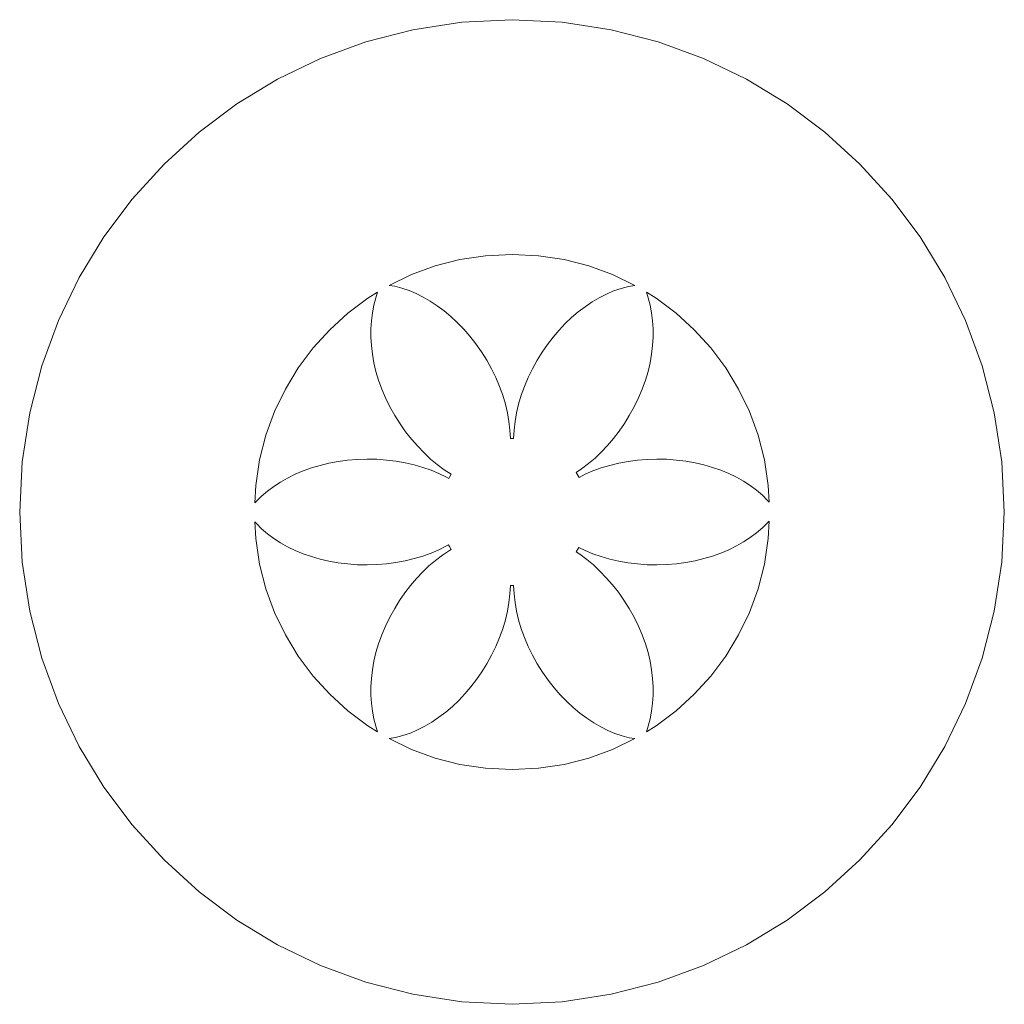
# Model space of a CAD drawing. Header units: millimetres. Extents: x -198 to 278, y -321 to 286.
# Tile 3 of 256: x -114 to -75, y -243 to -204. Entities that reach past the tile are written whole.
import ezdxf

# ---------------------------------------------------------------- set-up
doc = ezdxf.new("R2010")
doc.units = ezdxf.units.MM
doc.header["$MEASUREMENT"] = 0
doc.layers.add('Layer 1', color=7, linetype='Continuous')

msp = doc.modelspace()

# ---------------------------------------------------------------- linework, layer by layer
at = {"layer": 'Layer 1', "color": 175, "lineweight": 9}
for points, knots in [([(-100.216, -204.7695), (-100.216, -204.7695), (-102.03, -205.4347), (-102.03, -205.4347), (-102.03, -205.4347), (-103.7564, -206.2676), (-103.7564, -206.2676), (-103.7564, -206.2676), (-105.3852, -207.2581), (-105.3852, -207.2581), (-105.3852, -207.2581), (-106.9063, -208.3963), (-106.9063, -208.3963), (-106.9063, -208.3963), (-108.3098, -209.6722), (-108.3098, -209.6722), (-108.3098, -209.6722), (-109.5857, -211.0757), (-109.5857, -211.0757), (-109.5857, -211.0757), (-110.7239, -212.5968), (-110.7239, -212.5968), (-110.7239, -212.5968), (-111.7144, -214.2256), (-111.7144, -214.2256), (-111.7144, -214.2256), (-112.5473, -215.952), (-112.5473, -215.952), (-112.5473, -215.952), (-113.2125, -217.766), (-113.2125, -217.766), (-113.2125, -217.766), (-113.7001, -219.6576), (-113.7001, -219.6576), (-113.7001, -219.6576), (-113.9999, -221.6169), (-113.9999, -221.6169), (-113.9999, -221.6169), (-114.1021, -223.6337), (-114.1021, -223.6337), (-114.1021, -223.6337), (-113.9999, -225.6505), (-113.9999, -225.6505), (-113.9999, -225.6505), (-113.7001, -227.6098), (-113.7001, -227.6098), (-113.7001, -227.6098), (-113.2125, -229.5014), (-113.2125, -229.5014), (-113.2125, -229.5014), (-112.5473, -231.3154), (-112.5473, -231.3154), (-112.5473, -231.3154), (-111.7144, -233.0418), (-111.7144, -233.0418), (-111.7144, -233.0418), (-110.7239, -234.6706), (-110.7239, -234.6706), (-110.7239, -234.6706), (-109.5857, -236.1917), (-109.5857, -236.1917), (-109.5857, -236.1917), (-108.3098, -237.5952), (-108.3098, -237.5952), (-108.3098, -237.5952), (-106.9063, -238.8711), (-106.9063, -238.8711), (-106.9063, -238.8711), (-105.3852, -240.0093), (-105.3852, -240.0093), (-105.3852, -240.0093), (-103.7564, -240.9998), (-103.7564, -240.9998), (-103.7564, -240.9998), (-102.03, -241.8327), (-102.03, -241.8327), (-102.03, -241.8327), (-100.216, -242.498), (-100.216, -242.498), (-100.216, -242.498), (-98.3244, -242.9855), (-98.3244, -242.9855), (-98.3244, -242.9855), (-96.3651, -243.2854), (-96.3651, -243.2854), (-96.3651, -243.2854), (-94.3483, -243.3875), (-94.3483, -243.3875), (-94.3483, -243.3875), (-92.3315, -243.2854), (-92.3315, -243.2854), (-92.3315, -243.2854), (-90.3722, -242.9855), (-90.3722, -242.9855), (-90.3722, -242.9855), (-88.4806, -242.498), (-88.4806, -242.498), (-88.4806, -242.498), (-86.6666, -241.8327), (-86.6666, -241.8327), (-86.6666, -241.8327), (-84.9402, -240.9998), (-84.9402, -240.9998), (-84.9402, -240.9998), (-83.3114, -240.0093), (-83.3114, -240.0093), (-83.3114, -240.0093), (-81.7903, -238.8711), (-81.7903, -238.8711), (-81.7903, -238.8711), (-80.3868, -237.5952), (-80.3868, -237.5952), (-80.3868, -237.5952), (-79.1109, -236.1917), (-79.1109, -236.1917), (-79.1109, -236.1917), (-77.9727, -234.6706), (-77.9727, -234.6706), (-77.9727, -234.6706), (-76.9822, -233.0418), (-76.9822, -233.0418), (-76.9822, -233.0418), (-76.1493, -231.3154), (-76.1493, -231.3154), (-76.1493, -231.3154), (-75.484, -229.5014), (-75.484, -229.5014), (-75.484, -229.5014), (-74.9965, -227.6098), (-74.9965, -227.6098), (-74.9965, -227.6098), (-74.6966, -225.6505), (-74.6966, -225.6505), (-74.6966, -225.6505), (-74.5945, -223.6337), (-74.5945, -223.6337), (-74.5945, -223.6337), (-74.6966, -221.6169), (-74.6966, -221.6169), (-74.6966, -221.6169), (-74.9965, -219.6576), (-74.9965, -219.6576), (-74.9965, -219.6576), (-75.484, -217.766), (-75.484, -217.766), (-75.484, -217.766), (-76.1493, -215.952), (-76.1493, -215.952), (-76.1493, -215.952), (-76.9822, -214.2256), (-76.9822, -214.2256), (-76.9822, -214.2256), (-77.9727, -212.5968), (-77.9727, -212.5968), (-77.9727, -212.5968), (-79.1109, -211.0757), (-79.1109, -211.0757), (-79.1109, -211.0757), (-80.3868, -209.6722), (-80.3868, -209.6722), (-80.3868, -209.6722), (-81.7903, -208.3963), (-81.7903, -208.3963), (-81.7903, -208.3963), (-83.3114, -207.2581), (-83.3114, -207.2581), (-83.3114, -207.2581), (-84.9402, -206.2676), (-84.9402, -206.2676), (-84.9402, -206.2676), (-86.6666, -205.4347), (-86.6666, -205.4347), (-86.6666, -205.4347), (-88.4806, -204.7695), (-88.4806, -204.7695), (-88.4806, -204.7695), (-90.3722, -204.2819), (-90.3722, -204.2819), (-90.3722, -204.2819), (-92.3315, -203.9821), (-92.3315, -203.9821), (-92.3315, -203.9821), (-94.3483, -203.8799), (-94.3483, -203.8799), (-94.3483, -203.8799), (-96.3651, -203.9821), (-96.3651, -203.9821), (-96.3651, -203.9821), (-98.3244, -204.2819), (-98.3244, -204.2819), (-98.3244, -204.2819), (-100.216, -204.7695), (-100.216, -204.7695)], [0, 0, 0, 0, 0.015625, 0.015625, 0.015625, 0.03125, 0.03125, 0.03125, 0.046875, 0.046875, 0.046875, 0.0625, 0.0625, 0.0625, 0.078125, 0.078125, 0.078125, 0.09375, 0.09375, 0.09375, 0.109375, 0.109375, 0.109375, 0.125, 0.125, 0.125, 0.140625, 0.140625, 0.140625, 0.15625, 0.15625, 0.15625, 0.171875, 0.171875, 0.171875, 0.1875, 0.1875, 0.1875, 0.203125, 0.203125, 0.203125, 0.21875, 0.21875, 0.21875, 0.234375, 0.234375, 0.234375, 0.25, 0.25, 0.25, 0.265625, 0.265625, 0.265625, 0.28125, 0.28125, 0.28125, 0.296875, 0.296875, 0.296875, 0.3125, 0.3125, 0.3125, 0.328125, 0.328125, 0.328125, 0.34375, 0.34375, 0.34375, 0.359375, 0.359375, 0.359375, 0.375, 0.375, 0.375, 0.390625, 0.390625, 0.390625, 0.40625, 0.40625, 0.40625, 0.421875, 0.421875, 0.421875, 0.4375, 0.4375, 0.4375, 0.453125, 0.453125, 0.453125, 0.46875, 0.46875, 0.46875, 0.484375, 0.484375, 0.484375, 0.5, 0.5, 0.5, 0.515625, 0.515625, 0.515625, 0.53125, 0.53125, 0.53125, 0.546875, 0.546875, 0.546875, 0.5625, 0.5625, 0.5625, 0.578125, 0.578125, 0.578125, 0.59375, 0.59375, 0.59375, 0.609375, 0.609375, 0.609375, 0.625, 0.625, 0.625, 0.640625, 0.640625, 0.640625, 0.65625, 0.65625, 0.65625, 0.671875, 0.671875, 0.671875, 0.6875, 0.6875, 0.6875, 0.703125, 0.703125, 0.703125, 0.71875, 0.71875, 0.71875, 0.734375, 0.734375, 0.734375, 0.75, 0.75, 0.75, 0.765625, 0.765625, 0.765625, 0.78125, 0.78125, 0.78125, 0.796875, 0.796875, 0.796875, 0.8125, 0.8125, 0.8125, 0.828125, 0.828125, 0.828125, 0.84375, 0.84375, 0.84375, 0.859375, 0.859375, 0.859375, 0.875, 0.875, 0.875, 0.890625, 0.890625, 0.890625, 0.90625, 0.90625, 0.90625, 0.921875, 0.921875, 0.921875, 0.9375, 0.9375, 0.9375, 0.953125, 0.953125, 0.953125, 0.96875, 0.96875, 0.96875, 0.984375, 0.984375, 0.984375, 1, 1, 1, 1]), ([(-99.2821, -214.5404), (-99.2821, -214.5404), (-98.3781, -214.1058), (-98.3781, -214.1058), (-98.3781, -214.1058), (-97.4276, -213.7589), (-97.4276, -213.7589), (-97.4276, -213.7589), (-96.4357, -213.5047), (-96.4357, -213.5047), (-96.4357, -213.5047), (-95.4075, -213.3485), (-95.4075, -213.3485), (-95.4075, -213.3485), (-94.3483, -213.2953), (-94.3483, -213.2953), (-94.3483, -213.2953), (-93.2891, -213.3485), (-93.2891, -213.3485), (-93.2891, -213.3485), (-92.2609, -213.5047), (-92.2609, -213.5047), (-92.2609, -213.5047), (-91.269, -213.7589), (-91.269, -213.7589), (-91.269, -213.7589), (-90.3185, -214.1058), (-90.3185, -214.1058), (-90.3185, -214.1058), (-89.4145, -214.5404), (-89.4145, -214.5404), (-89.4145, -214.5404), (-89.6781, -214.5807), (-89.6781, -214.5807), (-89.6781, -214.5807), (-89.9743, -214.6603), (-89.9743, -214.6603), (-89.9743, -214.6603), (-90.2694, -214.7635), (-90.2694, -214.7635), (-90.2694, -214.7635), (-90.5624, -214.8894), (-90.5624, -214.8894), (-90.5624, -214.8894), (-90.8521, -215.0372), (-90.8521, -215.0372), (-90.8521, -215.0372), (-91.1375, -215.2061), (-91.1375, -215.2061), (-91.1375, -215.2061), (-91.4175, -215.3952), (-91.4175, -215.3952), (-91.4175, -215.3952), (-91.691, -215.6039), (-91.691, -215.6039), (-91.691, -215.6039), (-91.9569, -215.8312), (-91.9569, -215.8312), (-91.9569, -215.8312), (-92.2142, -216.0763), (-92.2142, -216.0763), (-92.2142, -216.0763), (-92.4618, -216.3385), (-92.4618, -216.3385), (-92.4618, -216.3385), (-92.6985, -216.6169), (-92.6985, -216.6169), (-92.6985, -216.6169), (-92.9233, -216.9108), (-92.9233, -216.9108), (-92.9233, -216.9108), (-93.1351, -217.2192), (-93.1351, -217.2192), (-93.1351, -217.2192), (-93.3329, -217.5414), (-93.3329, -217.5414), (-93.3329, -217.5414), (-93.5288, -217.8895), (-93.5288, -217.8895), (-93.5288, -217.8895), (-93.7012, -218.2407), (-93.7012, -218.2407), (-93.7012, -218.2407), (-93.8507, -218.5939), (-93.8507, -218.5939), (-93.8507, -218.5939), (-93.9776, -218.9477), (-93.9776, -218.9477), (-93.9776, -218.9477), (-94.0823, -219.3009), (-94.0823, -219.3009), (-94.0823, -219.3009), (-94.1653, -219.6524), (-94.1653, -219.6524), (-94.1653, -219.6524), (-94.2269, -220.0009), (-94.2269, -220.0009), (-94.2269, -220.0009), (-94.2675, -220.3452), (-94.2675, -220.3452), (-94.2675, -220.3452), (-94.2876, -220.6842), (-94.2876, -220.6842), (-94.2876, -220.6842), (-94.409, -220.6842), (-94.409, -220.6842), (-94.409, -220.6842), (-94.4291, -220.3452), (-94.4291, -220.3452), (-94.4291, -220.3452), (-94.4697, -220.0009), (-94.4697, -220.0009), (-94.4697, -220.0009), (-94.5313, -219.6524), (-94.5313, -219.6524), (-94.5313, -219.6524), (-94.6142, -219.3009), (-94.6142, -219.3009), (-94.6142, -219.3009), (-94.719, -218.9477), (-94.719, -218.9477), (-94.719, -218.9477), (-94.8459, -218.5939), (-94.8459, -218.5939), (-94.8459, -218.5939), (-94.9953, -218.2407), (-94.9953, -218.2407), (-94.9953, -218.2407), (-95.1678, -217.8895), (-95.1678, -217.8895), (-95.1678, -217.8895), (-95.3637, -217.5414), (-95.3637, -217.5414), (-95.3637, -217.5414), (-95.5777, -217.204), (-95.5777, -217.204), (-95.5777, -217.204), (-95.8036, -216.8843), (-95.8036, -216.8843), (-95.8036, -216.8843), (-96.0403, -216.5827), (-96.0403, -216.5827), (-96.0403, -216.5827), (-96.2868, -216.2996), (-96.2868, -216.2996), (-96.2868, -216.2996), (-96.5419, -216.0354), (-96.5419, -216.0354), (-96.5419, -216.0354), (-96.8045, -215.7906), (-96.8045, -215.7906), (-96.8045, -215.7906), (-97.0737, -215.5656), (-97.0737, -215.5656), (-97.0737, -215.5656), (-97.3483, -215.3606), (-97.3483, -215.3606), (-97.3483, -215.3606), (-97.6272, -215.1763), (-97.6272, -215.1763), (-97.6272, -215.1763), (-97.9093, -215.0129), (-97.9093, -215.0129), (-97.9093, -215.0129), (-98.1937, -214.8708), (-98.1937, -214.8708), (-98.1937, -214.8708), (-98.4791, -214.7505), (-98.4791, -214.7505), (-98.4791, -214.7505), (-98.7645, -214.6524), (-98.7645, -214.6524), (-98.7645, -214.6524), (-99.0488, -214.5769), (-99.0488, -214.5769), (-99.0488, -214.5769), (-99.2821, -214.5404), (-99.2821, -214.5404)], [0, 0, 0, 0, 0.0169492, 0.0169492, 0.0169492, 0.0338983, 0.0338983, 0.0338983, 0.0508475, 0.0508475, 0.0508475, 0.0677966, 0.0677966, 0.0677966, 0.0847458, 0.0847458, 0.0847458, 0.1016949, 0.1016949, 0.1016949, 0.1186441, 0.1186441, 0.1186441, 0.1355932, 0.1355932, 0.1355932, 0.1525424, 0.1525424, 0.1525424, 0.1694915, 0.1694915, 0.1694915, 0.1864407, 0.1864407, 0.1864407, 0.2033898, 0.2033898, 0.2033898, 0.220339, 0.220339, 0.220339, 0.2372881, 0.2372881, 0.2372881, 0.2542373, 0.2542373, 0.2542373, 0.2711864, 0.2711864, 0.2711864, 0.2881356, 0.2881356, 0.2881356, 0.3050847, 0.3050847, 0.3050847, 0.3220339, 0.3220339, 0.3220339, 0.3389831, 0.3389831, 0.3389831, 0.3559322, 0.3559322, 0.3559322, 0.3728814, 0.3728814, 0.3728814, 0.3898305, 0.3898305, 0.3898305, 0.4067797, 0.4067797, 0.4067797, 0.4237288, 0.4237288, 0.4237288, 0.440678, 0.440678, 0.440678, 0.4576271, 0.4576271, 0.4576271, 0.4745763, 0.4745763, 0.4745763, 0.4915254, 0.4915254, 0.4915254, 0.5084746, 0.5084746, 0.5084746, 0.5254237, 0.5254237, 0.5254237, 0.5423729, 0.5423729, 0.5423729, 0.559322, 0.559322, 0.559322, 0.5762712, 0.5762712, 0.5762712, 0.5932203, 0.5932203, 0.5932203, 0.6101695, 0.6101695, 0.6101695, 0.6271186, 0.6271186, 0.6271186, 0.6440678, 0.6440678, 0.6440678, 0.6610169, 0.6610169, 0.6610169, 0.6779661, 0.6779661, 0.6779661, 0.6949153, 0.6949153, 0.6949153, 0.7118644, 0.7118644, 0.7118644, 0.7288136, 0.7288136, 0.7288136, 0.7457627, 0.7457627, 0.7457627, 0.7627119, 0.7627119, 0.7627119, 0.779661, 0.779661, 0.779661, 0.7966102, 0.7966102, 0.7966102, 0.8135593, 0.8135593, 0.8135593, 0.8305085, 0.8305085, 0.8305085, 0.8474576, 0.8474576, 0.8474576, 0.8644068, 0.8644068, 0.8644068, 0.8813559, 0.8813559, 0.8813559, 0.8983051, 0.8983051, 0.8983051, 0.9152542, 0.9152542, 0.9152542, 0.9322034, 0.9322034, 0.9322034, 0.9491525, 0.9491525, 0.9491525, 0.9661017, 0.9661017, 0.9661017, 0.9830508, 0.9830508, 0.9830508, 1, 1, 1, 1]), ([(-102.3302, -217.052), (-102.3302, -217.052), (-101.6637, -216.3183), (-101.6637, -216.3183), (-101.6637, -216.3183), (-100.93, -215.6518), (-100.93, -215.6518), (-100.93, -215.6518), (-100.1345, -215.0574), (-100.1345, -215.0574), (-100.1345, -215.0574), (-99.7414, -214.819), (-99.7414, -214.819), (-99.7414, -214.819), (-99.817, -215.0431), (-99.817, -215.0431), (-99.817, -215.0431), (-99.8936, -215.3368), (-99.8936, -215.3368), (-99.8936, -215.3368), (-99.9517, -215.6419), (-99.9517, -215.6419), (-99.9517, -215.6419), (-99.9908, -215.9573), (-99.9908, -215.9573), (-99.9908, -215.9573), (-100.0106, -216.2817), (-100.0106, -216.2817), (-100.0106, -216.2817), (-100.0107, -216.614), (-100.0107, -216.614), (-100.0107, -216.614), (-99.9906, -216.9529), (-99.9906, -216.9529), (-99.9906, -216.9529), (-99.95, -217.2973), (-99.95, -217.2973), (-99.95, -217.2973), (-99.8884, -217.6458), (-99.8884, -217.6458), (-99.8884, -217.6458), (-99.8054, -217.9973), (-99.8054, -217.9973), (-99.8054, -217.9973), (-99.7007, -218.3505), (-99.7007, -218.3505), (-99.7007, -218.3505), (-99.5738, -218.7043), (-99.5738, -218.7043), (-99.5738, -218.7043), (-99.4243, -219.0574), (-99.4243, -219.0574), (-99.4243, -219.0574), (-99.2518, -219.4087), (-99.2518, -219.4087), (-99.2518, -219.4087), (-99.056, -219.7568), (-99.056, -219.7568), (-99.056, -219.7568), (-98.842, -220.0942), (-98.842, -220.0942), (-98.842, -220.0942), (-98.6161, -220.4139), (-98.6161, -220.4139), (-98.6161, -220.4139), (-98.3794, -220.7155), (-98.3794, -220.7155), (-98.3794, -220.7155), (-98.1329, -220.9986), (-98.1329, -220.9986), (-98.1329, -220.9986), (-97.8778, -221.2628), (-97.8778, -221.2628), (-97.8778, -221.2628), (-97.6151, -221.5076), (-97.6151, -221.5076), (-97.6151, -221.5076), (-97.3459, -221.7326), (-97.3459, -221.7326), (-97.3459, -221.7326), (-97.0714, -221.9376), (-97.0714, -221.9376), (-97.0714, -221.9376), (-96.7925, -222.1219), (-96.7925, -222.1219), (-96.7925, -222.1219), (-96.8408, -222.2124), (-96.8408, -222.2124), (-96.8408, -222.2124), (-96.8781, -222.2877), (-96.8781, -222.2877), (-96.8781, -222.2877), (-96.9753, -222.2335), (-96.9753, -222.2335), (-96.9753, -222.2335), (-97.2791, -222.0876), (-97.2791, -222.0876), (-97.2791, -222.0876), (-97.598, -221.9568), (-97.598, -221.9568), (-97.598, -221.9568), (-97.931, -221.8416), (-97.931, -221.8416), (-97.931, -221.8416), (-98.277, -221.7428), (-98.277, -221.7428), (-98.277, -221.7428), (-98.6348, -221.6606), (-98.6348, -221.6606), (-98.6348, -221.6606), (-99.0035, -221.5958), (-99.0035, -221.5958), (-99.0035, -221.5958), (-99.3819, -221.5489), (-99.3819, -221.5489), (-99.3819, -221.5489), (-99.769, -221.5203), (-99.769, -221.5203), (-99.769, -221.5203), (-100.1637, -221.5106), (-100.1637, -221.5106), (-100.1637, -221.5106), (-100.5583, -221.5213), (-100.5583, -221.5213), (-100.5583, -221.5213), (-100.9454, -221.5526), (-100.9454, -221.5526), (-100.9454, -221.5526), (-101.3238, -221.6037), (-101.3238, -221.6037), (-101.3238, -221.6037), (-101.6925, -221.6736), (-101.6925, -221.6736), (-101.6925, -221.6736), (-102.0504, -221.7613), (-102.0504, -221.7613), (-102.0504, -221.7613), (-102.3964, -221.866), (-102.3964, -221.866), (-102.3964, -221.866), (-102.7294, -221.9866), (-102.7294, -221.9866), (-102.7294, -221.9866), (-103.0483, -222.1222), (-103.0483, -222.1222), (-103.0483, -222.1222), (-103.3521, -222.2718), (-103.3521, -222.2718), (-103.3521, -222.2718), (-103.6396, -222.4346), (-103.6396, -222.4346), (-103.6396, -222.4346), (-103.9099, -222.6096), (-103.9099, -222.6096), (-103.9099, -222.6096), (-104.1617, -222.7957), (-104.1617, -222.7957), (-104.1617, -222.7957), (-104.3941, -222.9922), (-104.3941, -222.9922), (-104.3941, -222.9922), (-104.606, -223.1979), (-104.606, -223.1979), (-104.606, -223.1979), (-104.6684, -223.2682), (-104.6684, -223.2682), (-104.6684, -223.2682), (-104.6335, -222.5745), (-104.6335, -222.5745), (-104.6335, -222.5745), (-104.4773, -221.5463), (-104.4773, -221.5463), (-104.4773, -221.5463), (-104.2231, -220.5544), (-104.2231, -220.5544), (-104.2231, -220.5544), (-103.8762, -219.6039), (-103.8762, -219.6039), (-103.8762, -219.6039), (-103.4416, -218.6999), (-103.4416, -218.6999), (-103.4416, -218.6999), (-102.9246, -217.8475), (-102.9246, -217.8475), (-102.9246, -217.8475), (-102.3302, -217.052), (-102.3302, -217.052)], [0, 0, 0, 0, 0.016129, 0.016129, 0.016129, 0.0322581, 0.0322581, 0.0322581, 0.0483871, 0.0483871, 0.0483871, 0.0645161, 0.0645161, 0.0645161, 0.0806452, 0.0806452, 0.0806452, 0.0967742, 0.0967742, 0.0967742, 0.1129032, 0.1129032, 0.1129032, 0.1290323, 0.1290323, 0.1290323, 0.1451613, 0.1451613, 0.1451613, 0.1612903, 0.1612903, 0.1612903, 0.1774194, 0.1774194, 0.1774194, 0.1935484, 0.1935484, 0.1935484, 0.2096774, 0.2096774, 0.2096774, 0.2258065, 0.2258065, 0.2258065, 0.2419355, 0.2419355, 0.2419355, 0.2580645, 0.2580645, 0.2580645, 0.2741935, 0.2741935, 0.2741935, 0.2903226, 0.2903226, 0.2903226, 0.3064516, 0.3064516, 0.3064516, 0.3225806, 0.3225806, 0.3225806, 0.3387097, 0.3387097, 0.3387097, 0.3548387, 0.3548387, 0.3548387, 0.3709677, 0.3709677, 0.3709677, 0.3870968, 0.3870968, 0.3870968, 0.4032258, 0.4032258, 0.4032258, 0.4193548, 0.4193548, 0.4193548, 0.4354839, 0.4354839, 0.4354839, 0.4516129, 0.4516129, 0.4516129, 0.4677419, 0.4677419, 0.4677419, 0.483871, 0.483871, 0.483871, 0.5, 0.5, 0.5, 0.516129, 0.516129, 0.516129, 0.5322581, 0.5322581, 0.5322581, 0.5483871, 0.5483871, 0.5483871, 0.5645161, 0.5645161, 0.5645161, 0.5806452, 0.5806452, 0.5806452, 0.5967742, 0.5967742, 0.5967742, 0.6129032, 0.6129032, 0.6129032, 0.6290323, 0.6290323, 0.6290323, 0.6451613, 0.6451613, 0.6451613, 0.6612903, 0.6612903, 0.6612903, 0.6774194, 0.6774194, 0.6774194, 0.6935484, 0.6935484, 0.6935484, 0.7096774, 0.7096774, 0.7096774, 0.7258065, 0.7258065, 0.7258065, 0.7419355, 0.7419355, 0.7419355, 0.7580645, 0.7580645, 0.7580645, 0.7741935, 0.7741935, 0.7741935, 0.7903226, 0.7903226, 0.7903226, 0.8064516, 0.8064516, 0.8064516, 0.8225806, 0.8225806, 0.8225806, 0.8387097, 0.8387097, 0.8387097, 0.8548387, 0.8548387, 0.8548387, 0.8709677, 0.8709677, 0.8709677, 0.8870968, 0.8870968, 0.8870968, 0.9032258, 0.9032258, 0.9032258, 0.9193548, 0.9193548, 0.9193548, 0.9354839, 0.9354839, 0.9354839, 0.9516129, 0.9516129, 0.9516129, 0.9677419, 0.9677419, 0.9677419, 0.983871, 0.983871, 0.983871, 1, 1, 1, 1]), ([(-89.8384, -220.079), (-89.8384, -220.079), (-89.6406, -219.7568), (-89.6406, -219.7568), (-89.6406, -219.7568), (-89.4447, -219.4087), (-89.4447, -219.4087), (-89.4447, -219.4087), (-89.2723, -219.0574), (-89.2723, -219.0574), (-89.2723, -219.0574), (-89.1228, -218.7043), (-89.1228, -218.7043), (-89.1228, -218.7043), (-88.9959, -218.3505), (-88.9959, -218.3505), (-88.9959, -218.3505), (-88.8912, -217.9973), (-88.8912, -217.9973), (-88.8912, -217.9973), (-88.8082, -217.6458), (-88.8082, -217.6458), (-88.8082, -217.6458), (-88.7466, -217.2973), (-88.7466, -217.2973), (-88.7466, -217.2973), (-88.706, -216.9529), (-88.706, -216.9529), (-88.706, -216.9529), (-88.6859, -216.614), (-88.6859, -216.614), (-88.6859, -216.614), (-88.686, -216.2817), (-88.686, -216.2817), (-88.686, -216.2817), (-88.7058, -215.9573), (-88.7058, -215.9573), (-88.7058, -215.9573), (-88.7449, -215.6419), (-88.7449, -215.6419), (-88.7449, -215.6419), (-88.803, -215.3368), (-88.803, -215.3368), (-88.803, -215.3368), (-88.8796, -215.0431), (-88.8796, -215.0431), (-88.8796, -215.0431), (-88.9552, -214.819), (-88.9552, -214.819), (-88.9552, -214.819), (-88.5621, -215.0574), (-88.5621, -215.0574), (-88.5621, -215.0574), (-87.7666, -215.6518), (-87.7666, -215.6518), (-87.7666, -215.6518), (-87.0329, -216.3183), (-87.0329, -216.3183), (-87.0329, -216.3183), (-86.3663, -217.052), (-86.3663, -217.052), (-86.3663, -217.052), (-85.772, -217.8475), (-85.772, -217.8475), (-85.772, -217.8475), (-85.255, -218.6999), (-85.255, -218.6999), (-85.255, -218.6999), (-84.8204, -219.6039), (-84.8204, -219.6039), (-84.8204, -219.6039), (-84.4735, -220.5544), (-84.4735, -220.5544), (-84.4735, -220.5544), (-84.2193, -221.5463), (-84.2193, -221.5463), (-84.2193, -221.5463), (-84.0631, -222.5745), (-84.0631, -222.5745), (-84.0631, -222.5745), (-84.0294, -223.244), (-84.0294, -223.244), (-84.0294, -223.244), (-84.0906, -223.1714), (-84.0906, -223.1714), (-84.0906, -223.1714), (-84.3024, -222.9579), (-84.3024, -222.9579), (-84.3024, -222.9579), (-84.5348, -222.7568), (-84.5348, -222.7568), (-84.5348, -222.7568), (-84.7867, -222.5687), (-84.7867, -222.5687), (-84.7867, -222.5687), (-85.057, -222.394), (-85.057, -222.394), (-85.057, -222.394), (-85.3445, -222.2335), (-85.3445, -222.2335), (-85.3445, -222.2335), (-85.6483, -222.0876), (-85.6483, -222.0876), (-85.6483, -222.0876), (-85.9672, -221.9568), (-85.9672, -221.9568), (-85.9672, -221.9568), (-86.3002, -221.8416), (-86.3002, -221.8416), (-86.3002, -221.8416), (-86.6462, -221.7428), (-86.6462, -221.7428), (-86.6462, -221.7428), (-87.0041, -221.6606), (-87.0041, -221.6606), (-87.0041, -221.6606), (-87.3728, -221.5958), (-87.3728, -221.5958), (-87.3728, -221.5958), (-87.7512, -221.5489), (-87.7512, -221.5489), (-87.7512, -221.5489), (-88.1383, -221.5203), (-88.1383, -221.5203), (-88.1383, -221.5203), (-88.5329, -221.5106), (-88.5329, -221.5106), (-88.5329, -221.5106), (-88.9276, -221.5213), (-88.9276, -221.5213), (-88.9276, -221.5213), (-89.3146, -221.5526), (-89.3146, -221.5526), (-89.3146, -221.5526), (-89.6931, -221.6037), (-89.6931, -221.6037), (-89.6931, -221.6037), (-90.0618, -221.6736), (-90.0618, -221.6736), (-90.0618, -221.6736), (-90.4196, -221.7613), (-90.4196, -221.7613), (-90.4196, -221.7613), (-90.7656, -221.866), (-90.7656, -221.866), (-90.7656, -221.866), (-91.0986, -221.9866), (-91.0986, -221.9866), (-91.0986, -221.9866), (-91.4175, -222.1222), (-91.4175, -222.1222), (-91.4175, -222.1222), (-91.6526, -222.2533), (-91.6526, -222.2533), (-91.6526, -222.2533), (-91.7742, -222.0503), (-91.7742, -222.0503), (-91.7742, -222.0503), (-91.556, -221.9029), (-91.556, -221.9029), (-91.556, -221.9029), (-91.2825, -221.6943), (-91.2825, -221.6943), (-91.2825, -221.6943), (-91.0166, -221.467), (-91.0166, -221.467), (-91.0166, -221.467), (-90.7593, -221.2219), (-90.7593, -221.2219), (-90.7593, -221.2219), (-90.5118, -220.9597), (-90.5118, -220.9597), (-90.5118, -220.9597), (-90.275, -220.6813), (-90.275, -220.6813), (-90.275, -220.6813), (-90.0502, -220.3874), (-90.0502, -220.3874), (-90.0502, -220.3874), (-89.8384, -220.079), (-89.8384, -220.079)], [0, 0, 0, 0, 0.0166667, 0.0166667, 0.0166667, 0.0333333, 0.0333333, 0.0333333, 0.05, 0.05, 0.05, 0.0666667, 0.0666667, 0.0666667, 0.0833333, 0.0833333, 0.0833333, 0.1, 0.1, 0.1, 0.1166667, 0.1166667, 0.1166667, 0.1333333, 0.1333333, 0.1333333, 0.15, 0.15, 0.15, 0.1666667, 0.1666667, 0.1666667, 0.1833333, 0.1833333, 0.1833333, 0.2, 0.2, 0.2, 0.2166667, 0.2166667, 0.2166667, 0.2333333, 0.2333333, 0.2333333, 0.25, 0.25, 0.25, 0.2666667, 0.2666667, 0.2666667, 0.2833333, 0.2833333, 0.2833333, 0.3, 0.3, 0.3, 0.3166667, 0.3166667, 0.3166667, 0.3333333, 0.3333333, 0.3333333, 0.35, 0.35, 0.35, 0.3666667, 0.3666667, 0.3666667, 0.3833333, 0.3833333, 0.3833333, 0.4, 0.4, 0.4, 0.4166667, 0.4166667, 0.4166667, 0.4333333, 0.4333333, 0.4333333, 0.45, 0.45, 0.45, 0.4666667, 0.4666667, 0.4666667, 0.4833333, 0.4833333, 0.4833333, 0.5, 0.5, 0.5, 0.5166667, 0.5166667, 0.5166667, 0.5333333, 0.5333333, 0.5333333, 0.55, 0.55, 0.55, 0.5666667, 0.5666667, 0.5666667, 0.5833333, 0.5833333, 0.5833333, 0.6, 0.6, 0.6, 0.6166667, 0.6166667, 0.6166667, 0.6333333, 0.6333333, 0.6333333, 0.65, 0.65, 0.65, 0.6666667, 0.6666667, 0.6666667, 0.6833333, 0.6833333, 0.6833333, 0.7, 0.7, 0.7, 0.7166667, 0.7166667, 0.7166667, 0.7333333, 0.7333333, 0.7333333, 0.75, 0.75, 0.75, 0.7666667, 0.7666667, 0.7666667, 0.7833333, 0.7833333, 0.7833333, 0.8, 0.8, 0.8, 0.8166667, 0.8166667, 0.8166667, 0.8333333, 0.8333333, 0.8333333, 0.85, 0.85, 0.85, 0.8666667, 0.8666667, 0.8666667, 0.8833333, 0.8833333, 0.8833333, 0.9, 0.9, 0.9, 0.9166667, 0.9166667, 0.9166667, 0.9333333, 0.9333333, 0.9333333, 0.95, 0.95, 0.95, 0.9666667, 0.9666667, 0.9666667, 0.9833333, 0.9833333, 0.9833333, 1, 1, 1, 1]), ([(-91.6712, -225.0551), (-91.6712, -225.0551), (-91.4175, -225.1799), (-91.4175, -225.1799), (-91.4175, -225.1799), (-91.0986, -225.3107), (-91.0986, -225.3107), (-91.0986, -225.3107), (-90.7656, -225.4258), (-90.7656, -225.4258), (-90.7656, -225.4258), (-90.4196, -225.5247), (-90.4196, -225.5247), (-90.4196, -225.5247), (-90.0618, -225.6068), (-90.0618, -225.6068), (-90.0618, -225.6068), (-89.6931, -225.6716), (-89.6931, -225.6716), (-89.6931, -225.6716), (-89.3146, -225.7186), (-89.3146, -225.7186), (-89.3146, -225.7186), (-88.9276, -225.7471), (-88.9276, -225.7471), (-88.9276, -225.7471), (-88.5329, -225.7568), (-88.5329, -225.7568), (-88.5329, -225.7568), (-88.1383, -225.7461), (-88.1383, -225.7461), (-88.1383, -225.7461), (-87.7512, -225.7148), (-87.7512, -225.7148), (-87.7512, -225.7148), (-87.3728, -225.6637), (-87.3728, -225.6637), (-87.3728, -225.6637), (-87.0041, -225.5938), (-87.0041, -225.5938), (-87.0041, -225.5938), (-86.6462, -225.5061), (-86.6462, -225.5061), (-86.6462, -225.5061), (-86.3002, -225.4014), (-86.3002, -225.4014), (-86.3002, -225.4014), (-85.9672, -225.2808), (-85.9672, -225.2808), (-85.9672, -225.2808), (-85.6483, -225.1452), (-85.6483, -225.1452), (-85.6483, -225.1452), (-85.3445, -224.9956), (-85.3445, -224.9956), (-85.3445, -224.9956), (-85.057, -224.8328), (-85.057, -224.8328), (-85.057, -224.8328), (-84.7867, -224.6579), (-84.7867, -224.6579), (-84.7867, -224.6579), (-84.5348, -224.4717), (-84.5348, -224.4717), (-84.5348, -224.4717), (-84.3024, -224.2752), (-84.3024, -224.2752), (-84.3024, -224.2752), (-84.0906, -224.0695), (-84.0906, -224.0695), (-84.0906, -224.0695), (-84.0282, -223.9992), (-84.0282, -223.9992), (-84.0282, -223.9992), (-84.0631, -224.6929), (-84.0631, -224.6929), (-84.0631, -224.6929), (-84.2193, -225.7211), (-84.2193, -225.7211), (-84.2193, -225.7211), (-84.4735, -226.713), (-84.4735, -226.713), (-84.4735, -226.713), (-84.8204, -227.6635), (-84.8204, -227.6635), (-84.8204, -227.6635), (-85.255, -228.5675), (-85.255, -228.5675), (-85.255, -228.5675), (-85.772, -229.4199), (-85.772, -229.4199), (-85.772, -229.4199), (-86.3663, -230.2154), (-86.3663, -230.2154), (-86.3663, -230.2154), (-87.0329, -230.9491), (-87.0329, -230.9491), (-87.0329, -230.9491), (-87.7666, -231.6157), (-87.7666, -231.6157), (-87.7666, -231.6157), (-88.5621, -232.21), (-88.5621, -232.21), (-88.5621, -232.21), (-88.9552, -232.4485), (-88.9552, -232.4485), (-88.9552, -232.4485), (-88.8796, -232.2243), (-88.8796, -232.2243), (-88.8796, -232.2243), (-88.803, -231.9306), (-88.803, -231.9306), (-88.803, -231.9306), (-88.7449, -231.6255), (-88.7449, -231.6255), (-88.7449, -231.6255), (-88.7058, -231.3101), (-88.7058, -231.3101), (-88.7058, -231.3101), (-88.686, -230.9857), (-88.686, -230.9857), (-88.686, -230.9857), (-88.6859, -230.6534), (-88.6859, -230.6534), (-88.6859, -230.6534), (-88.706, -230.3145), (-88.706, -230.3145), (-88.706, -230.3145), (-88.7466, -229.9701), (-88.7466, -229.9701), (-88.7466, -229.9701), (-88.8082, -229.6216), (-88.8082, -229.6216), (-88.8082, -229.6216), (-88.8912, -229.2701), (-88.8912, -229.2701), (-88.8912, -229.2701), (-88.9959, -228.9169), (-88.9959, -228.9169), (-88.9959, -228.9169), (-89.1228, -228.5631), (-89.1228, -228.5631), (-89.1228, -228.5631), (-89.2723, -228.21), (-89.2723, -228.21), (-89.2723, -228.21), (-89.4447, -227.8587), (-89.4447, -227.8587), (-89.4447, -227.8587), (-89.6406, -227.5106), (-89.6406, -227.5106), (-89.6406, -227.5106), (-89.8546, -227.1732), (-89.8546, -227.1732), (-89.8546, -227.1732), (-90.0805, -226.8535), (-90.0805, -226.8535), (-90.0805, -226.8535), (-90.3172, -226.5519), (-90.3172, -226.5519), (-90.3172, -226.5519), (-90.5637, -226.2688), (-90.5637, -226.2688), (-90.5637, -226.2688), (-90.8188, -226.0047), (-90.8188, -226.0047), (-90.8188, -226.0047), (-91.0815, -225.7598), (-91.0815, -225.7598), (-91.0815, -225.7598), (-91.3506, -225.5348), (-91.3506, -225.5348), (-91.3506, -225.5348), (-91.6252, -225.3299), (-91.6252, -225.3299), (-91.6252, -225.3299), (-91.7791, -225.2281), (-91.7791, -225.2281), (-91.7791, -225.2281), (-91.6712, -225.0551), (-91.6712, -225.0551)], [0, 0, 0, 0, 0.0166667, 0.0166667, 0.0166667, 0.0333333, 0.0333333, 0.0333333, 0.05, 0.05, 0.05, 0.0666667, 0.0666667, 0.0666667, 0.0833333, 0.0833333, 0.0833333, 0.1, 0.1, 0.1, 0.1166667, 0.1166667, 0.1166667, 0.1333333, 0.1333333, 0.1333333, 0.15, 0.15, 0.15, 0.1666667, 0.1666667, 0.1666667, 0.1833333, 0.1833333, 0.1833333, 0.2, 0.2, 0.2, 0.2166667, 0.2166667, 0.2166667, 0.2333333, 0.2333333, 0.2333333, 0.25, 0.25, 0.25, 0.2666667, 0.2666667, 0.2666667, 0.2833333, 0.2833333, 0.2833333, 0.3, 0.3, 0.3, 0.3166667, 0.3166667, 0.3166667, 0.3333333, 0.3333333, 0.3333333, 0.35, 0.35, 0.35, 0.3666667, 0.3666667, 0.3666667, 0.3833333, 0.3833333, 0.3833333, 0.4, 0.4, 0.4, 0.4166667, 0.4166667, 0.4166667, 0.4333333, 0.4333333, 0.4333333, 0.45, 0.45, 0.45, 0.4666667, 0.4666667, 0.4666667, 0.4833333, 0.4833333, 0.4833333, 0.5, 0.5, 0.5, 0.5166667, 0.5166667, 0.5166667, 0.5333333, 0.5333333, 0.5333333, 0.55, 0.55, 0.55, 0.5666667, 0.5666667, 0.5666667, 0.5833333, 0.5833333, 0.5833333, 0.6, 0.6, 0.6, 0.6166667, 0.6166667, 0.6166667, 0.6333333, 0.6333333, 0.6333333, 0.65, 0.65, 0.65, 0.6666667, 0.6666667, 0.6666667, 0.6833333, 0.6833333, 0.6833333, 0.7, 0.7, 0.7, 0.7166667, 0.7166667, 0.7166667, 0.7333333, 0.7333333, 0.7333333, 0.75, 0.75, 0.75, 0.7666667, 0.7666667, 0.7666667, 0.7833333, 0.7833333, 0.7833333, 0.8, 0.8, 0.8, 0.8166667, 0.8166667, 0.8166667, 0.8333333, 0.8333333, 0.8333333, 0.85, 0.85, 0.85, 0.8666667, 0.8666667, 0.8666667, 0.8833333, 0.8833333, 0.8833333, 0.9, 0.9, 0.9, 0.9166667, 0.9166667, 0.9166667, 0.9333333, 0.9333333, 0.9333333, 0.95, 0.95, 0.95, 0.9666667, 0.9666667, 0.9666667, 0.9833333, 0.9833333, 0.9833333, 1, 1, 1, 1]), ([(-100.1637, -225.7568), (-100.1637, -225.7568), (-99.769, -225.7461), (-99.769, -225.7461), (-99.769, -225.7461), (-99.3819, -225.7148), (-99.3819, -225.7148), (-99.3819, -225.7148), (-99.0035, -225.6637), (-99.0035, -225.6637), (-99.0035, -225.6637), (-98.6348, -225.5938), (-98.6348, -225.5938), (-98.6348, -225.5938), (-98.277, -225.5061), (-98.277, -225.5061), (-98.277, -225.5061), (-97.931, -225.4014), (-97.931, -225.4014), (-97.931, -225.4014), (-97.598, -225.2808), (-97.598, -225.2808), (-97.598, -225.2808), (-97.2791, -225.1452), (-97.2791, -225.1452), (-97.2791, -225.1452), (-96.9753, -224.9956), (-96.9753, -224.9956), (-96.9753, -224.9956), (-96.891, -224.9479), (-96.891, -224.9479), (-96.891, -224.9479), (-96.8594, -225.0142), (-96.8594, -225.0142), (-96.8594, -225.0142), (-96.7884, -225.1326), (-96.7884, -225.1326), (-96.7884, -225.1326), (-96.8606, -225.1753), (-96.8606, -225.1753), (-96.8606, -225.1753), (-97.1406, -225.3645), (-97.1406, -225.3645), (-97.1406, -225.3645), (-97.4141, -225.5731), (-97.4141, -225.5731), (-97.4141, -225.5731), (-97.68, -225.8004), (-97.68, -225.8004), (-97.68, -225.8004), (-97.9373, -226.0456), (-97.9373, -226.0456), (-97.9373, -226.0456), (-98.1848, -226.3077), (-98.1848, -226.3077), (-98.1848, -226.3077), (-98.4215, -226.5862), (-98.4215, -226.5862), (-98.4215, -226.5862), (-98.6464, -226.88), (-98.6464, -226.88), (-98.6464, -226.88), (-98.8582, -227.1884), (-98.8582, -227.1884), (-98.8582, -227.1884), (-99.056, -227.5106), (-99.056, -227.5106), (-99.056, -227.5106), (-99.2518, -227.8587), (-99.2518, -227.8587), (-99.2518, -227.8587), (-99.4243, -228.21), (-99.4243, -228.21), (-99.4243, -228.21), (-99.5738, -228.5631), (-99.5738, -228.5631), (-99.5738, -228.5631), (-99.7007, -228.9169), (-99.7007, -228.9169), (-99.7007, -228.9169), (-99.8054, -229.2701), (-99.8054, -229.2701), (-99.8054, -229.2701), (-99.8884, -229.6216), (-99.8884, -229.6216), (-99.8884, -229.6216), (-99.95, -229.9701), (-99.95, -229.9701), (-99.95, -229.9701), (-99.9906, -230.3145), (-99.9906, -230.3145), (-99.9906, -230.3145), (-100.0107, -230.6534), (-100.0107, -230.6534), (-100.0107, -230.6534), (-100.0106, -230.9857), (-100.0106, -230.9857), (-100.0106, -230.9857), (-99.9908, -231.3101), (-99.9908, -231.3101), (-99.9908, -231.3101), (-99.9517, -231.6255), (-99.9517, -231.6255), (-99.9517, -231.6255), (-99.8936, -231.9306), (-99.8936, -231.9306), (-99.8936, -231.9306), (-99.817, -232.2243), (-99.817, -232.2243), (-99.817, -232.2243), (-99.7414, -232.4485), (-99.7414, -232.4485), (-99.7414, -232.4485), (-100.1345, -232.21), (-100.1345, -232.21), (-100.1345, -232.21), (-100.93, -231.6157), (-100.93, -231.6157), (-100.93, -231.6157), (-101.6637, -230.9491), (-101.6637, -230.9491), (-101.6637, -230.9491), (-102.3302, -230.2154), (-102.3302, -230.2154), (-102.3302, -230.2154), (-102.9246, -229.4199), (-102.9246, -229.4199), (-102.9246, -229.4199), (-103.4416, -228.5675), (-103.4416, -228.5675), (-103.4416, -228.5675), (-103.8762, -227.6635), (-103.8762, -227.6635), (-103.8762, -227.6635), (-104.2231, -226.713), (-104.2231, -226.713), (-104.2231, -226.713), (-104.4773, -225.7211), (-104.4773, -225.7211), (-104.4773, -225.7211), (-104.6335, -224.6929), (-104.6335, -224.6929), (-104.6335, -224.6929), (-104.6672, -224.0234), (-104.6672, -224.0234), (-104.6672, -224.0234), (-104.606, -224.096), (-104.606, -224.096), (-104.606, -224.096), (-104.3941, -224.3095), (-104.3941, -224.3095), (-104.3941, -224.3095), (-104.1617, -224.5106), (-104.1617, -224.5106), (-104.1617, -224.5106), (-103.9099, -224.6988), (-103.9099, -224.6988), (-103.9099, -224.6988), (-103.6396, -224.8734), (-103.6396, -224.8734), (-103.6396, -224.8734), (-103.3521, -225.0339), (-103.3521, -225.0339), (-103.3521, -225.0339), (-103.0483, -225.1799), (-103.0483, -225.1799), (-103.0483, -225.1799), (-102.7294, -225.3107), (-102.7294, -225.3107), (-102.7294, -225.3107), (-102.3964, -225.4258), (-102.3964, -225.4258), (-102.3964, -225.4258), (-102.0504, -225.5247), (-102.0504, -225.5247), (-102.0504, -225.5247), (-101.6925, -225.6068), (-101.6925, -225.6068), (-101.6925, -225.6068), (-101.3238, -225.6716), (-101.3238, -225.6716), (-101.3238, -225.6716), (-100.9454, -225.7186), (-100.9454, -225.7186), (-100.9454, -225.7186), (-100.5583, -225.7471), (-100.5583, -225.7471), (-100.5583, -225.7471), (-100.1637, -225.7568), (-100.1637, -225.7568)], [0, 0, 0, 0, 0.015873, 0.015873, 0.015873, 0.031746, 0.031746, 0.031746, 0.047619, 0.047619, 0.047619, 0.0634921, 0.0634921, 0.0634921, 0.0793651, 0.0793651, 0.0793651, 0.0952381, 0.0952381, 0.0952381, 0.1111111, 0.1111111, 0.1111111, 0.1269841, 0.1269841, 0.1269841, 0.1428571, 0.1428571, 0.1428571, 0.1587302, 0.1587302, 0.1587302, 0.1746032, 0.1746032, 0.1746032, 0.1904762, 0.1904762, 0.1904762, 0.2063492, 0.2063492, 0.2063492, 0.2222222, 0.2222222, 0.2222222, 0.2380952, 0.2380952, 0.2380952, 0.2539683, 0.2539683, 0.2539683, 0.2698413, 0.2698413, 0.2698413, 0.2857143, 0.2857143, 0.2857143, 0.3015873, 0.3015873, 0.3015873, 0.3174603, 0.3174603, 0.3174603, 0.3333333, 0.3333333, 0.3333333, 0.3492063, 0.3492063, 0.3492063, 0.3650794, 0.3650794, 0.3650794, 0.3809524, 0.3809524, 0.3809524, 0.3968254, 0.3968254, 0.3968254, 0.4126984, 0.4126984, 0.4126984, 0.4285714, 0.4285714, 0.4285714, 0.4444444, 0.4444444, 0.4444444, 0.4603175, 0.4603175, 0.4603175, 0.4761905, 0.4761905, 0.4761905, 0.4920635, 0.4920635, 0.4920635, 0.5079365, 0.5079365, 0.5079365, 0.5238095, 0.5238095, 0.5238095, 0.5396825, 0.5396825, 0.5396825, 0.5555556, 0.5555556, 0.5555556, 0.5714286, 0.5714286, 0.5714286, 0.5873016, 0.5873016, 0.5873016, 0.6031746, 0.6031746, 0.6031746, 0.6190476, 0.6190476, 0.6190476, 0.6349206, 0.6349206, 0.6349206, 0.6507937, 0.6507937, 0.6507937, 0.6666667, 0.6666667, 0.6666667, 0.6825397, 0.6825397, 0.6825397, 0.6984127, 0.6984127, 0.6984127, 0.7142857, 0.7142857, 0.7142857, 0.7301587, 0.7301587, 0.7301587, 0.7460317, 0.7460317, 0.7460317, 0.7619048, 0.7619048, 0.7619048, 0.7777778, 0.7777778, 0.7777778, 0.7936508, 0.7936508, 0.7936508, 0.8095238, 0.8095238, 0.8095238, 0.8253968, 0.8253968, 0.8253968, 0.8412698, 0.8412698, 0.8412698, 0.8571429, 0.8571429, 0.8571429, 0.8730159, 0.8730159, 0.8730159, 0.8888889, 0.8888889, 0.8888889, 0.9047619, 0.9047619, 0.9047619, 0.9206349, 0.9206349, 0.9206349, 0.9365079, 0.9365079, 0.9365079, 0.952381, 0.952381, 0.952381, 0.968254, 0.968254, 0.968254, 0.984127, 0.984127, 0.984127, 1, 1, 1, 1]), ([(-98.4271, -232.5039), (-98.4271, -232.5039), (-98.1342, -232.378), (-98.1342, -232.378), (-98.1342, -232.378), (-97.8444, -232.2302), (-97.8444, -232.2302), (-97.8444, -232.2302), (-97.559, -232.0613), (-97.559, -232.0613), (-97.559, -232.0613), (-97.2791, -231.8722), (-97.2791, -231.8722), (-97.2791, -231.8722), (-97.0056, -231.6635), (-97.0056, -231.6635), (-97.0056, -231.6635), (-96.7396, -231.4362), (-96.7396, -231.4362), (-96.7396, -231.4362), (-96.4824, -231.1911), (-96.4824, -231.1911), (-96.4824, -231.1911), (-96.2348, -230.9289), (-96.2348, -230.9289), (-96.2348, -230.9289), (-95.9981, -230.6505), (-95.9981, -230.6505), (-95.9981, -230.6505), (-95.7733, -230.3567), (-95.7733, -230.3567), (-95.7733, -230.3567), (-95.5615, -230.0482), (-95.5615, -230.0482), (-95.5615, -230.0482), (-95.3637, -229.726), (-95.3637, -229.726), (-95.3637, -229.726), (-95.1678, -229.3779), (-95.1678, -229.3779), (-95.1678, -229.3779), (-94.9953, -229.0267), (-94.9953, -229.0267), (-94.9953, -229.0267), (-94.8459, -228.6736), (-94.8459, -228.6736), (-94.8459, -228.6736), (-94.719, -228.3198), (-94.719, -228.3198), (-94.719, -228.3198), (-94.6142, -227.9665), (-94.6142, -227.9665), (-94.6142, -227.9665), (-94.5313, -227.615), (-94.5313, -227.615), (-94.5313, -227.615), (-94.4697, -227.2665), (-94.4697, -227.2665), (-94.4697, -227.2665), (-94.4291, -226.9222), (-94.4291, -226.9222), (-94.4291, -226.9222), (-94.409, -226.5832), (-94.409, -226.5832), (-94.409, -226.5832), (-94.2876, -226.5832), (-94.2876, -226.5832), (-94.2876, -226.5832), (-94.2675, -226.9222), (-94.2675, -226.9222), (-94.2675, -226.9222), (-94.2269, -227.2665), (-94.2269, -227.2665), (-94.2269, -227.2665), (-94.1653, -227.615), (-94.1653, -227.615), (-94.1653, -227.615), (-94.0823, -227.9665), (-94.0823, -227.9665), (-94.0823, -227.9665), (-93.9776, -228.3198), (-93.9776, -228.3198), (-93.9776, -228.3198), (-93.8507, -228.6736), (-93.8507, -228.6736), (-93.8507, -228.6736), (-93.7012, -229.0267), (-93.7012, -229.0267), (-93.7012, -229.0267), (-93.5288, -229.3779), (-93.5288, -229.3779), (-93.5288, -229.3779), (-93.3329, -229.726), (-93.3329, -229.726), (-93.3329, -229.726), (-93.1189, -230.0634), (-93.1189, -230.0634), (-93.1189, -230.0634), (-92.893, -230.3832), (-92.893, -230.3832), (-92.893, -230.3832), (-92.6563, -230.6848), (-92.6563, -230.6848), (-92.6563, -230.6848), (-92.4098, -230.9678), (-92.4098, -230.9678), (-92.4098, -230.9678), (-92.1547, -231.232), (-92.1547, -231.232), (-92.1547, -231.232), (-91.892, -231.4768), (-91.892, -231.4768), (-91.892, -231.4768), (-91.6229, -231.7019), (-91.6229, -231.7019), (-91.6229, -231.7019), (-91.3483, -231.9068), (-91.3483, -231.9068), (-91.3483, -231.9068), (-91.0694, -232.0911), (-91.0694, -232.0911), (-91.0694, -232.0911), (-90.7872, -232.2546), (-90.7872, -232.2546), (-90.7872, -232.2546), (-90.5029, -232.3966), (-90.5029, -232.3966), (-90.5029, -232.3966), (-90.2175, -232.5169), (-90.2175, -232.5169), (-90.2175, -232.5169), (-89.9321, -232.615), (-89.9321, -232.615), (-89.9321, -232.615), (-89.6478, -232.6905), (-89.6478, -232.6905), (-89.6478, -232.6905), (-89.4145, -232.727), (-89.4145, -232.727), (-89.4145, -232.727), (-90.3185, -233.1616), (-90.3185, -233.1616), (-90.3185, -233.1616), (-91.269, -233.5085), (-91.269, -233.5085), (-91.269, -233.5085), (-92.2609, -233.7627), (-92.2609, -233.7627), (-92.2609, -233.7627), (-93.2891, -233.9189), (-93.2891, -233.9189), (-93.2891, -233.9189), (-94.3483, -233.9722), (-94.3483, -233.9722), (-94.3483, -233.9722), (-95.4075, -233.9189), (-95.4075, -233.9189), (-95.4075, -233.9189), (-96.4357, -233.7627), (-96.4357, -233.7627), (-96.4357, -233.7627), (-97.4276, -233.5085), (-97.4276, -233.5085), (-97.4276, -233.5085), (-98.3781, -233.1616), (-98.3781, -233.1616), (-98.3781, -233.1616), (-99.2821, -232.727), (-99.2821, -232.727), (-99.2821, -232.727), (-99.0185, -232.6867), (-99.0185, -232.6867), (-99.0185, -232.6867), (-98.7223, -232.6071), (-98.7223, -232.6071), (-98.7223, -232.6071), (-98.4271, -232.5039), (-98.4271, -232.5039)], [0, 0, 0, 0, 0.0169492, 0.0169492, 0.0169492, 0.0338983, 0.0338983, 0.0338983, 0.0508475, 0.0508475, 0.0508475, 0.0677966, 0.0677966, 0.0677966, 0.0847458, 0.0847458, 0.0847458, 0.1016949, 0.1016949, 0.1016949, 0.1186441, 0.1186441, 0.1186441, 0.1355932, 0.1355932, 0.1355932, 0.1525424, 0.1525424, 0.1525424, 0.1694915, 0.1694915, 0.1694915, 0.1864407, 0.1864407, 0.1864407, 0.2033898, 0.2033898, 0.2033898, 0.220339, 0.220339, 0.220339, 0.2372881, 0.2372881, 0.2372881, 0.2542373, 0.2542373, 0.2542373, 0.2711864, 0.2711864, 0.2711864, 0.2881356, 0.2881356, 0.2881356, 0.3050847, 0.3050847, 0.3050847, 0.3220339, 0.3220339, 0.3220339, 0.3389831, 0.3389831, 0.3389831, 0.3559322, 0.3559322, 0.3559322, 0.3728814, 0.3728814, 0.3728814, 0.3898305, 0.3898305, 0.3898305, 0.4067797, 0.4067797, 0.4067797, 0.4237288, 0.4237288, 0.4237288, 0.440678, 0.440678, 0.440678, 0.4576271, 0.4576271, 0.4576271, 0.4745763, 0.4745763, 0.4745763, 0.4915254, 0.4915254, 0.4915254, 0.5084746, 0.5084746, 0.5084746, 0.5254237, 0.5254237, 0.5254237, 0.5423729, 0.5423729, 0.5423729, 0.559322, 0.559322, 0.559322, 0.5762712, 0.5762712, 0.5762712, 0.5932203, 0.5932203, 0.5932203, 0.6101695, 0.6101695, 0.6101695, 0.6271186, 0.6271186, 0.6271186, 0.6440678, 0.6440678, 0.6440678, 0.6610169, 0.6610169, 0.6610169, 0.6779661, 0.6779661, 0.6779661, 0.6949153, 0.6949153, 0.6949153, 0.7118644, 0.7118644, 0.7118644, 0.7288136, 0.7288136, 0.7288136, 0.7457627, 0.7457627, 0.7457627, 0.7627119, 0.7627119, 0.7627119, 0.779661, 0.779661, 0.779661, 0.7966102, 0.7966102, 0.7966102, 0.8135593, 0.8135593, 0.8135593, 0.8305085, 0.8305085, 0.8305085, 0.8474576, 0.8474576, 0.8474576, 0.8644068, 0.8644068, 0.8644068, 0.8813559, 0.8813559, 0.8813559, 0.8983051, 0.8983051, 0.8983051, 0.9152542, 0.9152542, 0.9152542, 0.9322034, 0.9322034, 0.9322034, 0.9491525, 0.9491525, 0.9491525, 0.9661017, 0.9661017, 0.9661017, 0.9830508, 0.9830508, 0.9830508, 1, 1, 1, 1])]:
    msp.add_open_spline(points, degree=3, knots=knots, dxfattribs=at)

doc.saveas('drawing.dxf')
